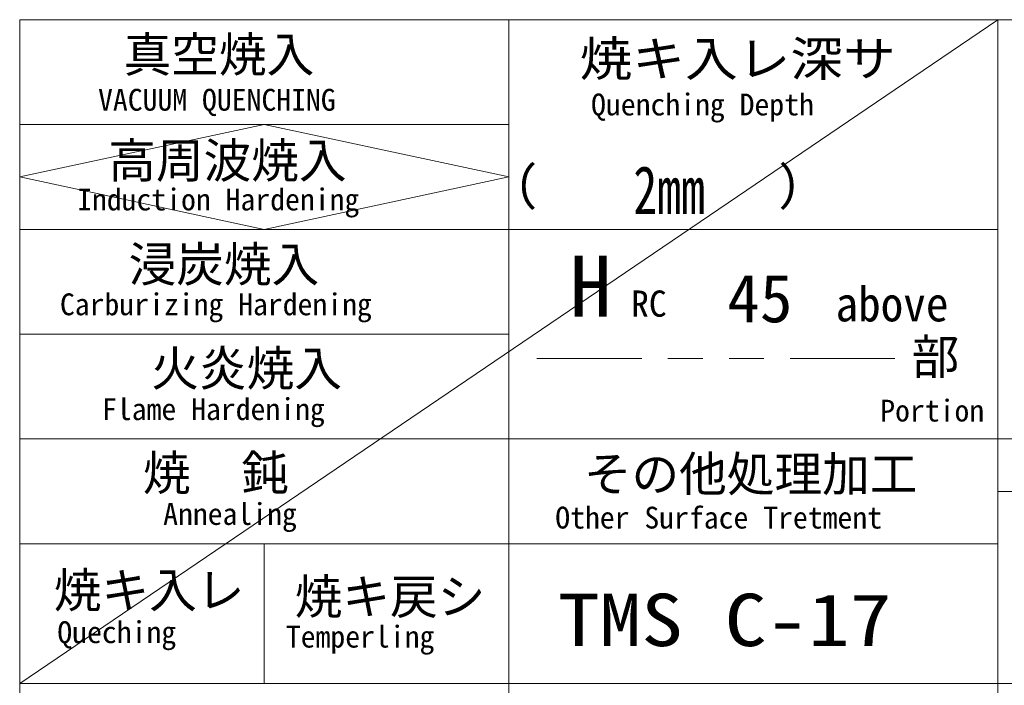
# Model space of a CAD drawing. Header units: millimetres. Extents: x -62 to 6744, y -106 to 4796.
# Tile 14 of 22: x 5240 to 5691, y 295 to 600. Entities that reach past the tile are written whole.
import ezdxf

# ---------------------------------------------------------------- set-up
doc = ezdxf.new("R2010")
doc.units = ezdxf.units.MM
doc.layers.get('0').update_dxf_attribs({"color": 157, "lineweight": 0})
doc.layers.add('1', color=72, linetype='Continuous', lineweight=0)
doc.layers.add('2', color=176, linetype='Continuous', lineweight=0)
doc.styles.add('JIS', font='txt')

# ---------------------------------------------------------------- blocks, each defined once
blk = doc.blocks.new('TITLE_BLOCK', base_point=(6640, 80))
at = {"color": 176, "linetype": 'Continuous', "lineweight": 0, "true_color": 0x000080}
for p, q in [((5688, 600), (5240, 296)), ((5240, 528), (5352, 552)), ((5352, 552), (5464, 528)), ((5240, 528), (5352, 504)), ((5464, 528), (5352, 504)), ((5524.89, 444.84), (5476.89, 444.84)), ((5240, 360), (5352, 360))]:
    blk.add_line(p, q, dxfattribs=at)
at = {"layer": '1', "color": 176, "linetype": 'Continuous', "lineweight": 0, "true_color": 0x000080}
for p, q in [((5536.89, 444.84), (5552.89, 444.84)), ((5564.89, 444.84), (5580.89, 444.84)), ((5592.89, 444.84), (5640.89, 444.84))]:
    blk.add_line(p, q, dxfattribs=at)
at = {"layer": '2', "color": 176, "linetype": 'Continuous', "lineweight": 0, "true_color": 0x000080}
for p, q in [((6640, 600), (5240, 600)), ((5240, 600), (5240, 80)), ((5240, 600), (5240, 80)), ((5464, 600), (5464, 208)), ((5688, 600), (5688, 208)), ((5464, 552), (5240, 552)), ((5688, 504), (5240, 504)), ((5464, 456), (5240, 456)), ((5688, 408), (5240, 408)), ((5688, 408), (6640, 408)), ((5688, 384), (6640, 384)), ((5688, 360), (5240, 360)), ((5352, 360), (5352, 296)), ((5240, 296), (6640, 296))]:
    blk.add_line(p, q, dxfattribs=at)
at = {"layer": '2', "color": 176, "linetype": 'Continuous', "lineweight": 0, "true_color": 0x000080, "style": 'JIS'}
for s, height, width, p in [('焼キ入レ深サ', 16, 1.16, (5496.47, 574.13)), ('2mm', 22, 0.73, (5521.05, 511)), ('above', 16, 0.95, (5613.67, 461.86)), ('TMS C-17', 24, 1.17, (5486.49, 313.16))]:
    blk.add_text(s, height=height, dxfattribs=dict(at, width=width)).set_placement(p)
blk.add_text('45', height=22, dxfattribs=at).set_placement((5564.06, 461.44))
at = {"layer": '2', "color": 176, "linetype": 'Continuous', "lineweight": 0, "true_color": 0x000080, "attachment_point": 1, "style": 'JIS'}
for s, insert, char_height, width in [('{\\fＭＳ Ｐ明朝|b0|i0|c0|p0;真空焼入}', (5287.58, 592.08), 16, 1927.9138), ('{\\ftxt|b0|i0|c0|p0;VACUUM QUENCHING}', (5275.89, 568.33), 10, 1674.1497), ('{\\ftxt|b0|i0|c0|p0;Quenching Depth}', (5501.71, 566.18), 10, 1736.0544), ('{\\fＭＳ Ｐ明朝|b0|i0|c0|p0;高周波焼入}', (5280.57, 543.55), 16, 2369.1178), ('{\\ftxt|b0|i0|c0|p0;(          )}', (5466.93, 533.14), 16, 4272.4717), ('{\\ftxt|b0|i0|c0|p0;Induction Hardening}', (5266.29, 522.67), 10, 2038.5488), ('{\\fＭＳ Ｐ明朝|b0|i0|c0|p0;浸炭焼入}', (5289.88, 496), 16, 1905.514), ('{\\ftxt|b0|i0|c0|p0;H}', (5492, 492), 28, 522.6667), ('{\\ftxt|b0|i0|c0|p0;Carburizing Hardening}', (5258.43, 474.67), 10, 2268.7075), ('{\\ftxt|b0|i0|c0|p0;RC}', (5520, 476), 12, 240), ('{\\fＭＳ Ｐ明朝|b0|i0|c0|p0;部}', (5648.5, 453.65), 16, 419.0756), ('{\\fＭＳ Ｐ明朝|b0|i0|c0|p0;火炎焼入}', (5300.29, 448.34), 16, 1904.3578), ('{\\ftxt|b0|i0|c0|p0;Flame Hardening}', (5277.71, 426.67), 10, 1722.9025), ('{\\ftxt|b0|i0|c0|p0;Portion}', (5634.14, 426), 10, 513.8322), ('{\\fＭＳ Ｐ明朝|b0|i0|c0|p0;焼    鈍}', (5296.45, 400.48), 16, 1509.6608), ('{\\fＭＳ Ｐ明朝|b0|i0|c0|p0;その他処理加工}', (5498.4, 400), 16, 3240.9525), ('{\\ftxt|b0|i0|c0|p0;Annealing}', (5305.71, 378.67), 10, 933.7868), ('{\\ftxt|b0|i0|c0|p0;Other Surface Tretment}', (5485.31, 377), 10, 1800), ('{\\fＭＳ Ｐ明朝|b0|i0|c0|p0;焼キ入レ}', (5255.63, 346.79), 16, 1733.7457), ('{\\fＭＳ Ｐ明朝|b0|i0|c0|p0;焼キ戻シ}', (5365.98, 343.84), 16, 1781.4867), ('{\\ftxt|b0|i0|c0|p0;Queching}', (5257.25, 324.54), 10, 887.7551), ('{\\ftxt|b0|i0|c0|p0;Temperling}', (5361.9, 322.5), 10, 1071.8821)]:
    blk.add_mtext(s, dxfattribs=dict(at, insert=insert, char_height=char_height, width=width))
blk = doc.blocks.new('FORMAT')
at = {"color": 176, "linetype": 'Continuous', "lineweight": 0, "true_color": 0x000080}
blk.add_blockref('TITLE_BLOCK', (6640, 80), dxfattribs=at)

msp = doc.modelspace()

# ---------------------------------------------------------------- block references
at = {"color": 176, "linetype": 'Continuous', "lineweight": 0, "true_color": 0x000080}
msp.add_blockref('FORMAT', (0, 0), dxfattribs=at)

doc.saveas('drawing.dxf')
